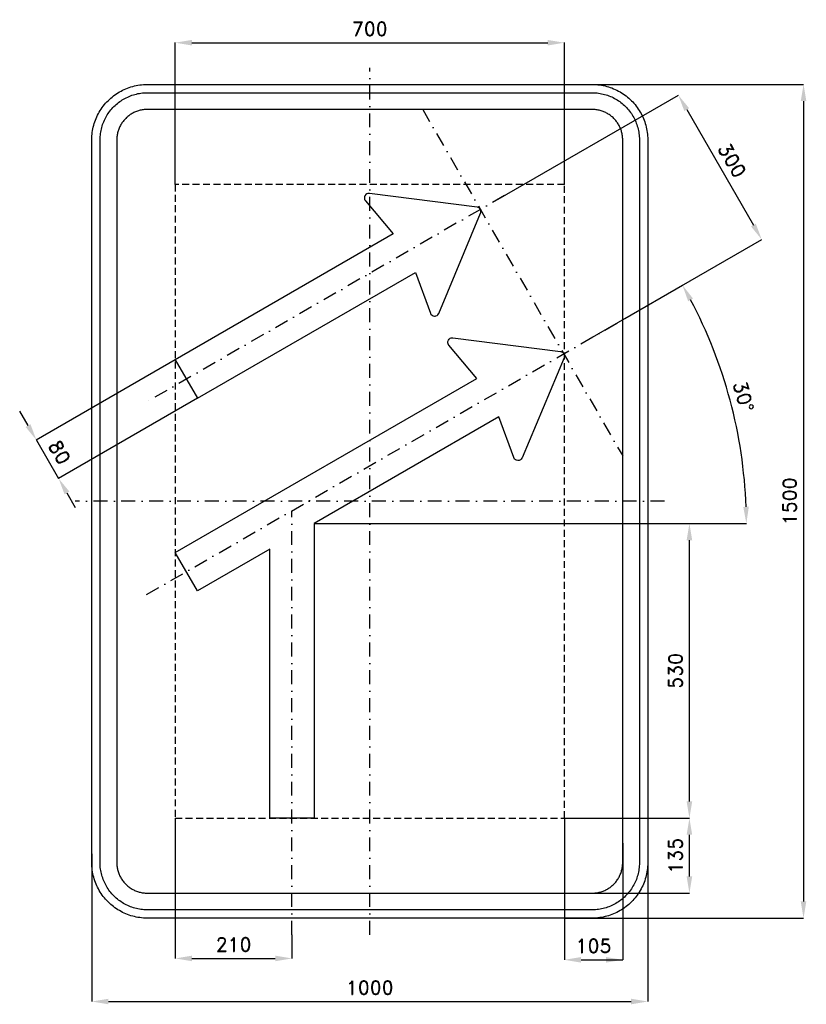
# Model space of a CAD drawing. Header units: millimetres. Extents: x -630 to 785, y -905 to 866.
import ezdxf

# ---------------------------------------------------------------- set-up
doc = ezdxf.new("R2010")
doc.units = ezdxf.units.MM
doc.header["$LTSCALE"] = 5
doc.linetypes.add('ČERCHOVANÁX2', pattern=[2, 1, -0.5, 0, -0.5])
doc.linetypes.add('ČÁRKOVANÁX2', pattern=[1.5, 1, -0.5])
doc.layers.add('Kóty', color=2, linetype='Continuous')
doc.layers.add('Značka', color=7, linetype='Continuous')
doc.styles.get("Standard").update_dxf_attribs({"font": 'romand.shx', "height": 25})
doc.dimstyles.get("Standard").update_dxf_attribs({"dimtxt": 25, "dimasz": 30, "dimexe": 0.18, "dimexo": 0.0625, "dimgap": 12.5, "dimtad": 1, "dimdec": 0, "dimzin": 0, "dimdsep": 46, "dimtxsty": 'Standard', "dimcen": 0.09, "dimadec": 0, "dimazin": 0, "dimtfac": 1, "dimtdec": 0, "dimtofl": 0, "dimtmove": 0, "dimatfit": 3, "dimfxl": 1, "dimtolj": 1, "dimtzin": 0, "dimarcsym": 0})

# ---------------------------------------------------------------- blocks, each defined once
blk = doc.blocks.new('*D0')
at = {"layer": 'Defpoints', "color": 0, "transparency": 16777216}
for p in [(-500, -634.2), (500, -622), (500, -900)]:
    blk.add_point(p, dxfattribs=at)
at = {"layer": 'Kóty', "color": 0, "lineweight": -2, "transparency": 16777216}
for p, q in [((-500, -634.2), (-500, -900.2)), ((500, -622.1), (500, -900.2)), ((-470, -900), (470, -900))]:
    blk.add_line(p, q, dxfattribs=at)
at = {"layer": 'Kóty', "color": 0, "transparency": 16777216}
for points in [[(-470, -895), (-470, -905), (-500, -900)], [(470, -895), (470, -905), (500, -900)]]:
    blk.add_solid(points, dxfattribs=at)
at = {"layer": 'Kóty', "color": 0, "transparency": 16777216, "insert": (0, -875), "char_height": 25, "attachment_point": 5}
blk.add_mtext('\\A1;1000', dxfattribs=at)
blk = doc.blocks.new('*D1')
at = {"layer": 'Defpoints', "color": 0, "transparency": 16777216}
for p in [(350.1, 825), (-349.9, 570), (350.1, 570)]:
    blk.add_point(p, dxfattribs=at)
at = {"layer": 'Kóty', "color": 0, "lineweight": -2, "transparency": 16777216}
for p, q in [((-349.9, 570.0625), (-349.9, 825.18)), ((-319.9, 825), (320.1, 825)), ((350.1, 570.0625), (350.1, 825.18))]:
    blk.add_line(p, q, dxfattribs=at)
at = {"layer": 'Kóty', "color": 0, "transparency": 16777216}
for points in [[(-319.9, 830), (-319.9, 820), (-349.9, 825)], [(320.1, 830), (320.1, 820), (350.1, 825)]]:
    blk.add_solid(points, dxfattribs=at)
at = {"layer": 'Kóty', "color": 0, "transparency": 16777216, "insert": (0.1, 850), "char_height": 25, "attachment_point": 5}
blk.add_mtext('\\A1;700', dxfattribs=at)
blk = doc.blocks.new('*D2')
at = {"layer": 'Defpoints', "color": 0, "transparency": 16777216}
for p in [(350.1, -570), (455, -615.2), (455, -825)]:
    blk.add_point(p, dxfattribs=at)
at = {"layer": 'Kóty', "color": 0, "lineweight": -2, "transparency": 16777216}
for p, q in [((350.1, -570.1), (350.1, -825.2)), ((455, -615.3), (455, -825.2)), ((380.1, -825), (425, -825))]:
    blk.add_line(p, q, dxfattribs=at)
at = {"layer": 'Kóty', "color": 0, "transparency": 16777216}
for points in [[(380.1, -820), (380.1, -830), (350.1, -825)], [(425, -820), (425, -830), (455, -825)]]:
    blk.add_solid(points, dxfattribs=at)
at = {"layer": 'Kóty', "color": 0, "transparency": 16777216, "insert": (402.5, -800), "char_height": 25, "attachment_point": 5}
blk.add_mtext('\\A1;105', dxfattribs=at)
blk = doc.blocks.new('*D3')
at = {"layer": 'Defpoints', "color": 0, "transparency": 16777216}
for p in [(-349.9, -570), (-139.9, -780), (-139.9, -822.5)]:
    blk.add_point(p, dxfattribs=at)
at = {"layer": 'Kóty', "color": 0, "lineweight": -2, "transparency": 16777216}
for p, q in [((-349.9, -570.0625), (-349.9, -822.68)), ((-139.9, -780.0625), (-139.9, -822.68)), ((-319.9, -822.5), (-169.9, -822.5))]:
    blk.add_line(p, q, dxfattribs=at)
at = {"layer": 'Kóty', "color": 0, "transparency": 16777216}
for points in [[(-319.9, -817.5), (-319.9, -827.5), (-349.9, -822.5)], [(-169.9, -817.5), (-169.9, -827.5), (-139.9, -822.5)]]:
    blk.add_solid(points, dxfattribs=at)
at = {"layer": 'Kóty', "color": 0, "transparency": 16777216, "insert": (-244.9, -797.5), "char_height": 25, "attachment_point": 5}
blk.add_mtext('\\A1;210', dxfattribs=at)
blk = doc.blocks.new('*D4')
at = {"layer": 'Defpoints', "color": 0, "transparency": 16777216}
for p in [(-99.9, -40), (575, -40), (350.1, -570.0625)]:
    blk.add_point(p, dxfattribs=at)
at = {"layer": 'Kóty', "color": 0, "lineweight": -2, "transparency": 16777216}
for p, q in [((-99.8375, -40), (575.18, -40)), ((575, -540.0625), (575, -70)), ((350.1625, -570.0625), (575.18, -570.0625))]:
    blk.add_line(p, q, dxfattribs=at)
at = {"layer": 'Kóty', "color": 0, "transparency": 16777216}
for points in [[(570, -70), (580, -70), (575, -40)], [(570, -540.0625), (580, -540.0625), (575, -570.0625)]]:
    blk.add_solid(points, dxfattribs=at)
at = {"layer": 'Kóty', "color": 0, "transparency": 16777216, "insert": (550, -305.03125), "char_height": 25, "attachment_point": 5, "rotation": 90}
blk.add_mtext('\\A1;530', dxfattribs=at)
blk = doc.blocks.new('*D5')
at = {"layer": 'Defpoints', "color": 0, "transparency": 16777216}
for p in [(350.1, 750), (350.1, -750), (780.3, -750)]:
    blk.add_point(p, dxfattribs=at)
at = {"layer": 'Kóty', "color": 0, "lineweight": -2, "transparency": 16777216}
for p, q in [((350.2, 750), (780.4, 750)), ((780.3, 720), (780.3, -720)), ((350.2, -750), (780.4, -750))]:
    blk.add_line(p, q, dxfattribs=at)
at = {"layer": 'Kóty', "color": 0, "transparency": 16777216}
for points in [[(775.3, 720), (785.3, 720), (780.3, 750)], [(775.3, -720), (785.3, -720), (780.3, -750)]]:
    blk.add_solid(points, dxfattribs=at)
at = {"layer": 'Kóty', "color": 0, "transparency": 16777216, "insert": (755.3, 0), "char_height": 25, "attachment_point": 5, "rotation": 90}
blk.add_mtext('\\A1;1500', dxfattribs=at)
blk = doc.blocks.new('*D6')
at = {"layer": 'Defpoints', "color": 0, "transparency": 16777216}
for p in [(231, 543.6), (705.1, 470.9), (381, 283.8)]:
    blk.add_point(p, dxfattribs=at)
at = {"layer": 'Kóty', "color": 0, "lineweight": -2, "transparency": 16777216}
for p, q in [((231, 543.6), (555.3, 730.8)), ((570.1, 704.7), (690.1, 496.9)), ((381, 283.8), (705.3, 471))]:
    blk.add_line(p, q, dxfattribs=at)
at = {"layer": 'Kóty', "color": 0, "transparency": 16777216}
for points in [[(574.4, 707.2), (565.8, 702.2), (555.1, 730.7)], [(694.4, 499.4), (685.8, 494.4), (705.1, 470.9)]]:
    blk.add_solid(points, dxfattribs=at)
at = {"layer": 'Kóty', "color": 0, "transparency": 16777216, "insert": (651.8, 613.3), "char_height": 25, "attachment_point": 5, "rotation": 299.9979}
blk.add_mtext('\\A1;300', dxfattribs=at)
blk = doc.blocks.new('*D7')
at = {"layer": 'Defpoints', "color": 0, "transparency": 16777216}
for p in [(458.7, 328.7), (664.4, 108.9), (-99.8, -40), (434.5, -40), (-401.3, -167.8)]:
    blk.add_point(p, dxfattribs=at)
at = {"layer": 'Kóty', "color": 0, "lineweight": -2, "transparency": 16777216}
for p, q in [((458.8, 328.7), (562.7, 388.7)), ((434.5, -40), (677.6, -40))]:
    blk.add_line(p, q, dxfattribs=at)
blk.add_arc((-179.9, -40), 857.3, 2.0052, 27.9927, dxfattribs=at)
at = {"layer": 'Kóty', "color": 0, "transparency": 16777216}
for points in [[(572.7, 359.9), (581.5, 364.8), (562.5, 388.6)], [(681.9, -9.9), (671.9, -10.1), (677.4, -40)]]:
    blk.add_solid(points, dxfattribs=at)
at = {"layer": 'Kóty', "color": 0, "transparency": 16777216, "insert": (672.3, 188.3), "char_height": 25, "attachment_point": 5, "rotation": 284.9989}
blk.add_mtext('\\A1;30°', dxfattribs=at)
blk = doc.blocks.new('*D8')
at = {"layer": 'Defpoints', "color": 0, "transparency": 16777216}
for p in [(350.1, -570), (575, -570), (275.5, -705)]:
    blk.add_point(p, dxfattribs=at)
at = {"layer": 'Kóty', "color": 0, "lineweight": -2, "transparency": 16777216}
for p, q in [((350.2, -570), (575.2, -570)), ((575, -675), (575, -600)), ((275.5, -705), (575.2, -705))]:
    blk.add_line(p, q, dxfattribs=at)
at = {"layer": 'Kóty', "color": 0, "transparency": 16777216}
for points in [[(570, -600), (580, -600), (575, -570)], [(570, -675), (580, -675), (575, -705)]]:
    blk.add_solid(points, dxfattribs=at)
at = {"layer": 'Kóty', "color": 0, "transparency": 16777216, "insert": (550, -637.5), "char_height": 25, "attachment_point": 5, "rotation": 90}
blk.add_mtext('\\A1;135', dxfattribs=at)

msp = doc.modelspace()

# ---------------------------------------------------------------- linework, layer by layer
at = {"layer": 'Kóty'}
for p, q in [((-349.9, 254.4), (-599.8, 110.1)), ((-309.9, 185.2), (-559.8, 40.9)), ((-614.7, 136.2), (-629.7, 162.2)), ((-544.7, 15), (-529.7, -11))]:
    msp.add_line(p, q, dxfattribs=at)
for points in [[(-599.7, 110.2), (-559.7, 41)], [(400, -825), (455, -825)]]:
    msp.add_lwpolyline(points, dxfattribs=at)
for points in [[(-610.3, 138.7), (-619, 133.7), (-599.7, 110.2)], [(-540.3, 17.5), (-549, 12.5), (-559.7, 41)]]:
    msp.add_solid(points, dxfattribs=at)
at = {"layer": 'Značka', "color": 6, "linetype": 'ČERCHOVANÁX2', "ltscale": 5}
for p, q in [((242.5, 550.2), (-401.3, 178.6)), ((-401.3, -167.8), (458.7, 328.7))]:
    msp.add_line(p, q, dxfattribs=at)
for points in [[(0, -780), (0, 780)], [(95.2, 705), (455, 81.5)], [(530, 0), (-530, 0)], [(-139.9, -780), (-139.9, -16.9)]]:
    msp.add_lwpolyline(points, dxfattribs=at)
at = {"layer": 'Značka', "color": 5}
for points in [[(-400, -750), (-400.4, -750), (-400.8, -750, -0.03218), (-413.7, -749.1, -0.035443), (-426.4, -746.5, -0.036267), (-438.7, -742.3, -0.03442), (-450.2, -736.5, -0.033722), (-461, -729.3, -0.034085), (-470.7, -720.7, -0.034209), (-479.3, -711, -0.034229), (-486.5, -700.2, -0.034044), (-492.3, -688.7, -0.033412), (-496.5, -676.4, -0.034127), (-499.1, -663.7, -0.036745), (-500, -650.8), (-500, -650.4), (-500, -650), (-500, 650), (-500, 650.4), (-500, 650.8, -0.03218), (-499.1, 663.7, -0.035441), (-496.5, 676.4, -0.03627), (-492.3, 688.7, -0.034417), (-486.5, 700.2, -0.033719), (-479.3, 711, -0.034078), (-470.7, 720.7, -0.034208), (-461, 729.3, -0.034227), (-450.2, 736.5, -0.034051), (-438.7, 742.3, -0.033416), (-426.4, 746.5, -0.034129), (-413.7, 749.1, -0.036746), (-400.8, 750), (-400.4, 750), (-400, 750), (400, 750), (400.4, 750), (400.8, 750, -0.032179), (413.7, 749.1, -0.035451), (426.4, 746.5, -0.036282), (438.7, 742.3, -0.034425), (450.2, 736.5, -0.033731), (461, 729.3, -0.034081), (470.7, 720.7, -0.034214), (479.3, 711, -0.034229), (486.5, 700.2, -0.034034), (492.3, 688.6, -0.033411), (496.5, 676.4, -0.034122), (499.1, 663.7, -0.036741), (500, 650.8), (500, 650.4), (500, 650), (500, -650), (500, -650.4), (500, -650.8, -0.032179), (499.1, -663.7, -0.035442), (496.5, -676.4, -0.036264), (492.3, -688.7, -0.034415), (486.5, -700.2, -0.033719), (479.3, -711, -0.034086), (470.7, -720.7, -0.034205), (461, -729.3, -0.03423), (450.2, -736.5, -0.034046), (438.7, -742.3, -0.033413), (426.4, -746.5, -0.034127), (413.7, -749.1, -0.036745), (400.8, -750), (400.4, -750), (400, -750), (-400, -750)], [(-400, -735), (-400.3, -735), (-400.7, -735, -0.03218), (-411.6, -734.2, -0.035443), (-422.4, -732, -0.036267), (-432.9, -728.5, -0.03442), (-442.7, -723.5, -0.033721), (-451.9, -717.4, -0.034085), (-460.1, -710.1, -0.034209), (-467.4, -701.9, -0.034229), (-473.5, -692.7, -0.034045), (-478.4, -682.9, -0.033412), (-482, -672.4, -0.034127), (-484.3, -661.6, -0.036745), (-485, -650.7), (-485, -650.3), (-485, -650), (-485, 650), (-485, 650.3), (-485, 650.7, -0.032181), (-484.2, 661.6, -0.035444), (-482, 672.4, -0.036267), (-478.5, 682.9, -0.034419), (-473.5, 692.7, -0.033711), (-467.4, 701.9, -0.034078), (-460.1, 710.1, -0.034195), (-451.9, 717.4, -0.034219), (-442.7, 723.5, -0.034051), (-432.9, 728.4, -0.033409), (-422.4, 732, -0.034121), (-411.6, 734.3, -0.036745), (-400.7, 735), (-400.3, 735), (-400, 735), (400, 735), (400.3, 735), (400.7, 735, -0.032174), (411.6, 734.2, -0.03544), (422.4, 732, -0.036261), (432.9, 728.5, -0.03443), (442.7, 723.5, -0.033731), (451.9, 717.4, -0.03408), (460.1, 710.1, -0.034212), (467.4, 701.9, -0.03423), (473.5, 692.7, -0.034037), (478.4, 682.9, -0.033418), (482, 672.4, -0.034127), (484.3, 661.6, -0.036751), (485, 650.7), (485, 650.3), (485, 650), (485, -650), (485, -650.3), (485, -650.7, -0.032185), (484.2, -661.6, -0.03545), (482, -672.4, -0.036271), (478.5, -682.9, -0.034419), (473.5, -692.7, -0.033715), (467.4, -701.9, -0.034083), (460.1, -710.1, -0.034209), (451.9, -717.4, -0.034231), (442.7, -723.5, -0.034042), (432.9, -728.4, -0.033411), (422.4, -732, -0.034127), (411.6, -734.3, -0.036745), (400.7, -735), (400.3, -735), (400, -735), (-400, -735)], [(-400, -705), (400, -705), (400.2, -705), (400.4, -705, 0.03218), (407.5, -704.5, 0.035442), (414.5, -703.1, 0.036265), (421.3, -700.8, 0.034422), (427.6, -697.6, 0.033717), (433.6, -693.6, 0.034088), (438.9, -688.9, 0.034212), (443.6, -683.6, 0.034229), (447.6, -677.6, 0.034042), (450.7, -671.3, 0.033412), (453.1, -664.5, 0.034125), (454.5, -657.5, 0.036743), (455, -650.4), (455, -650.2), (455, -650), (455, 650), (455, 650.2), (455, 650.4, 0.032187), (454.5, 657.5, 0.035442), (453.1, 664.5, 0.036278), (450.8, 671.3, 0.034421), (447.6, 677.6, 0.033718), (443.6, 683.5, 0.034078), (438.9, 688.9, 0.034199), (433.6, 693.6, 0.034236), (427.6, 697.6, 0.03403), (421.3, 700.8, 0.033395), (414.5, 703, 0.034109), (407.5, 704.5, 0.036744), (400.4, 705), (400.2, 705), (400, 705), (-400, 705), (-400.2, 705), (-400.4, 705, 0.032171), (-407.5, 704.5, 0.035429), (-414.5, 703, 0.036266), (-421.3, 700.8, 0.034431), (-427.6, 697.6, 0.033735), (-433.6, 693.6, 0.034079), (-438.9, 688.9, 0.034224), (-443.6, 683.5, 0.034235), (-447.6, 677.6, 0.03404), (-450.7, 671.3, 0.033409), (-453.1, 664.5, 0.034125), (-454.5, 657.5, 0.036745), (-455, 650.4), (-455, 650.2), (-455, 650), (-455, -650), (-455, -650.2), (-455, -650.4, 0.03218), (-454.5, -657.5, 0.035443), (-453.1, -664.5, 0.036267), (-450.8, -671.3, 0.034421), (-447.6, -677.6, 0.033721), (-443.6, -683.6, 0.034084), (-438.9, -688.9, 0.034208), (-433.6, -693.6, 0.03423), (-427.6, -697.6, 0.034044), (-421.3, -700.7, 0.033412), (-414.5, -703.1, 0.034127), (-407.5, -704.5, 0.036745), (-400.4, -705), (-400.2, -705), (-400, -705)], [(-309.9, 185.2), (82.4, 411.6), (109.1, 338.3), (109.3, 337.9), (109.5, 337.5), (110.6, 335.9), (112, 334.6), (114.1, 333.5), (116.5, 333.1, 0.079393), (118.8, 333.4), (121, 334.4), (122.5, 335.6), (123.6, 337.1), (123.8, 337.5), (124, 338), (199.5, 518.1), (199.6, 518.4), (199.7, 518.8), (200.1, 520.2), (200.1, 521.7), (199.8, 523.5), (199, 525.2), (197.9, 526.7), (196.5, 527.9), (195.2, 528.6), (193.8, 529), (193.5, 529.1), (193.1, 529.1), (-0.6, 553.9), (-1.1, 553.9), (-1.5, 553.9, 0.063584), (-3.4, 553.7), (-5.2, 553), (-7.2, 551.7), (-8.6, 549.8), (-9.5, 547.5), (-9.6, 545.1), (-9.2, 543.2), (-8.3, 541.5), (-8, 541.2), (-7.7, 540.8), (42.4, 480.9), (-349.9, 254.5), (-309.9, 185.2)]]:
    msp.add_lwpolyline(points, format="xyb", dxfattribs=at)
at = {"layer": 'Značka', "color": 6, "linetype": 'ČÁRKOVANÁX2', "ltscale": 2.5}
msp.add_lwpolyline([(-349.9, -570), (350.1, -570), (350.1, 570), (-349.9, 570), (-349.9, -570)], dxfattribs=at)
at = {"layer": 'Značka', "color": 5}
msp.add_lwpolyline([(-179.9, -570), (-179.9, -86.2), (-309.9, -161.2), (-349.9, -92), (192.4, 221.1), (142.3, 281), (142, 281.4), (141.7, 281.7), (140.8, 283.4), (140.4, 285.3), (140.5, 287.7), (141.4, 289.9), (142.8, 291.9), (144.8, 293.2), (146.6, 293.9), (148.5, 294.1), (148.9, 294.1), (149.4, 294), (343.1, 269.3), (343.5, 269.2), (343.8, 269.2), (345.2, 268.8), (346.5, 268), (347.9, 266.9), (349, 265.4), (349.8, 263.7), (350.1, 261.9), (350.1, 260.4), (349.7, 259), (349.6, 258.6), (349.5, 258.3), (274, 78.2), (273.8, 77.7), (273.6, 77.3), (272.5, 75.8), (271, 74.5), (268.9, 73.5), (266.5, 73.3), (264.1, 73.7), (262, 74.8), (260.6, 76), (259.5, 77.6), (259.3, 78.1), (259.2, 78.5), (232.4, 151.8), (-99.9, -40), (-99.9, -570), (-179.9, -570)], dxfattribs=at)

# ---------------------------------------------------------------- texts
at = {"layer": 'Kóty', "insert": (-558, 88.1), "char_height": 25, "attachment_point": 5, "rotation": 300.0007}
msp.add_mtext('\\A1;80', dxfattribs=at)

# ---------------------------------------------------------------- dimensions: what is measured, and where the dimension line sits
at = {"layer": 'Kóty'}
for base, p1, p2, picture, middle in [((350.1, 825), (-349.9, 570), (350.1, 570), '*D1', (0.1, 850)), ((-139.9, -822.5), (-349.9, -570), (-139.9, -780), '*D3', (-244.9, -797.5)), ((455, -825), (350.1, -570), (455, -615.2), '*D2', (402.5, -800)), ((500, -900), (-500, -634.2), (500, -622), '*D0', (0, -875))]:
    dim = msp.add_linear_dim(base=base, p1=p1, p2=p2, dimstyle='Standard', dxfattribs=at)
    dim.commit()
    dim.dimension.update_dxf_attribs({"geometry": picture, "text_midpoint": middle})
for base, p1, p2, picture, middle in [((780.3, -750), (350.1, 750), (350.1, -750), '*D5', (755.3, 0)), ((575, -40), (350.1, -570.1), (-99.9, -40), '*D4', (550, -305)), ((575, -570), (275.5, -705), (350.1, -570), '*D8', (550, -637.5))]:
    dim = msp.add_linear_dim(base=base, p1=p1, p2=p2, angle=90, dimstyle='Standard', dxfattribs=at)
    dim.commit()
    dim.dimension.update_dxf_attribs({"geometry": picture, "text_midpoint": middle})
dim = msp.add_aligned_dim(p1=(231, 543.6), p2=(381, 283.8), distance=374.3, dimstyle='Standard', dxfattribs=at)
dim.commit()
dim.dimension.update_dxf_attribs({"geometry": '*D6', "text_midpoint": (651.8, 613.3)})
dim = msp.add_angular_dim_2l(base=(664.4, 108.9), line1=((-401.3, -167.8), (458.7, 328.7)), line2=((-99.8, -40), (434.5, -40)), dimstyle='Standard', dxfattribs=at)
dim.commit()
dim.dimension.update_dxf_attribs({"geometry": '*D7', "text_midpoint": (672.3, 188.3)})

doc.saveas('drawing.dxf')
